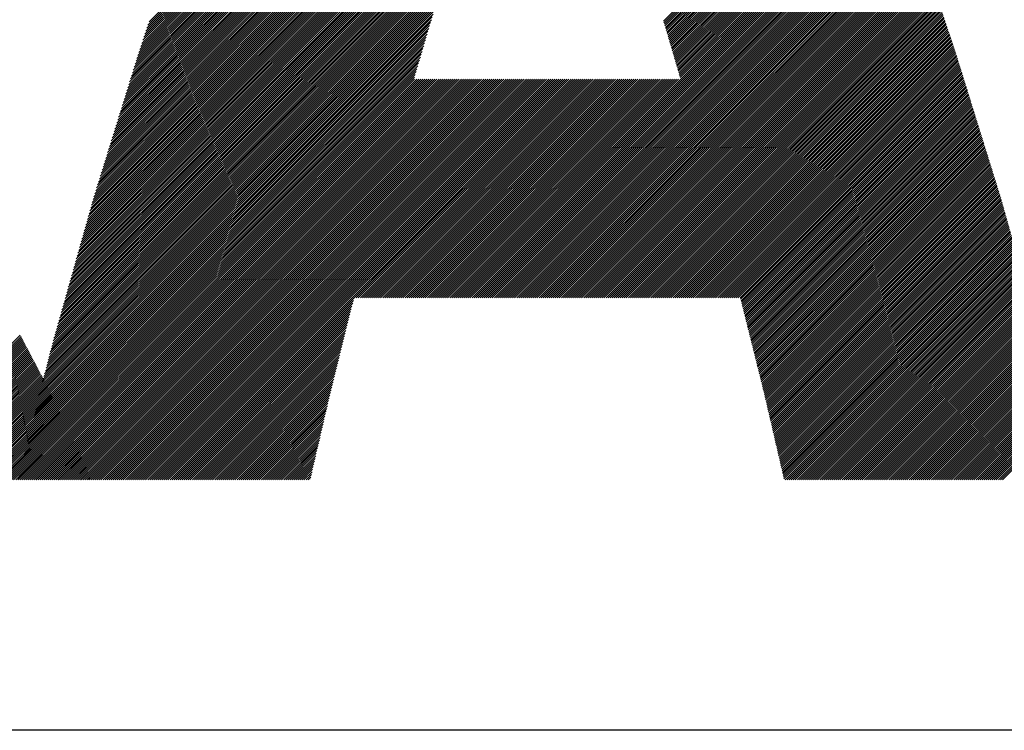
# Model space of a CAD drawing. Header units: millimetres. Extents: x 0 to 594, y 0 to 420.
# Tile 19 of 118: x 186.37 to 190.69, y 190.45 to 193.57. Entities that reach past the tile are written whole.
import ezdxf

# ---------------------------------------------------------------- set-up
doc = ezdxf.new("R2010")
doc.units = ezdxf.units.MM
doc.header["$LTSCALE"] = 0.257233
doc.layers.add('NoLayerName_001', color=7, linetype='Continuous')
doc.layers.add('NoLayerName_002', color=7, linetype='Continuous')

# ---------------------------------------------------------------- blocks, each defined once
blk = doc.blocks.new('JZB_0011')
at = {"layer": 'NoLayerName_002', "color": 164, "linetype": 'Continuous', "lineweight": 25}
for p, q in [((17.228, 1.9829), (19.7828, 4.5376)), ((17.2325, 1.9963), (19.78, 4.5437)), ((17.2371, 2.0097), (19.7772, 4.5498)), ((17.2416, 2.0232), (19.7743, 4.5559)), ((17.2461, 2.0366), (19.7715, 4.562)), ((17.2507, 2.0501), (19.7687, 4.5681)), ((17.1977, 1.8902), (19.8024, 4.4949)), ((17.2017, 1.9032), (19.7996, 4.501)), ((17.2058, 1.9161), (19.7968, 4.5071)), ((17.2098, 1.9291), (19.794, 4.5132)), ((17.2144, 1.9425), (19.7912, 4.5193)), ((17.2189, 1.956), (19.7884, 4.5254)), ((17.2234, 1.9694), (19.7856, 4.5315)), ((17.1696, 1.7997), (19.822, 4.4522)), ((17.1736, 1.8127), (19.8192, 4.4583)), ((17.1776, 1.8256), (19.8164, 4.4644)), ((17.1817, 1.8385), (19.8136, 4.4705)), ((17.1857, 1.8515), (19.8108, 4.4766)), ((17.1897, 1.8644), (19.808, 4.4827)), ((17.1937, 1.8773), (19.8052, 4.4888)), ((17.1575, 1.761), (18.9835, 3.587)), ((17.1616, 1.7739), (18.9884, 3.6007)), ((17.1656, 1.7868), (18.9933, 3.6145)), ((17.1455, 1.7222), (18.969, 3.5457)), ((17.1495, 1.7351), (18.9738, 3.5594)), ((17.1535, 1.748), (18.9787, 3.5732)), ((17.1334, 1.6834), (18.9546, 3.5046)), ((17.1375, 1.6963), (18.9593, 3.5182)), ((17.1415, 1.7093), (18.9641, 3.5319)), ((17.1214, 1.6446), (18.9407, 3.4639)), ((17.1254, 1.6576), (18.9453, 3.4775)), ((17.1294, 1.6705), (18.95, 3.491)), ((17.1093, 1.6059), (18.9267, 3.4232)), ((17.1134, 1.6188), (18.9313, 3.4368)), ((17.1174, 1.6317), (18.936, 3.4503)), ((17.0973, 1.5671), (18.9127, 3.3825)), ((17.1013, 1.58), (18.9174, 3.3961)), ((17.1053, 1.5929), (18.922, 3.4096)), ((17.0812, 1.5154), (18.8941, 3.3283)), ((17.0852, 1.5283), (18.8987, 3.3418)), ((17.0892, 1.5412), (18.9034, 3.3554)), ((17.0933, 1.5542), (18.9081, 3.369)), ((17.0692, 1.4766), (18.8801, 3.2876)), ((17.0732, 1.4895), (18.8848, 3.3011)), ((17.0772, 1.5025), (18.8894, 3.3147)), ((17.0571, 1.4378), (18.8662, 3.2469)), ((17.0611, 1.4507), (18.8708, 3.2604)), ((17.0651, 1.4637), (18.8755, 3.274)), ((17.0451, 1.399), (18.8522, 3.2062)), ((17.0491, 1.412), (18.8568, 3.2197)), ((17.0531, 1.4249), (18.8615, 3.2333)), ((17.033, 1.3603), (18.8386, 3.1659)), ((17.037, 1.3732), (18.843, 3.1792)), ((17.041, 1.3861), (18.8475, 3.1926)), ((17.0169, 1.3086), (18.8211, 3.1127)), ((17.0209, 1.3215), (18.8255, 3.126)), ((17.025, 1.3344), (18.8298, 3.1393)), ((17.029, 1.3473), (18.8342, 3.1526)), ((17.0053, 1.2702), (18.8079, 3.0728)), ((17.0089, 1.2827), (18.8123, 3.0861)), ((17.0129, 1.2956), (18.8167, 3.0994)), ((16.9947, 1.2329), (18.7948, 3.033)), ((16.9982, 1.2453), (18.7992, 3.0463)), ((17.0017, 1.2577), (18.8035, 3.0595)), ((16.9842, 1.1957), (18.7816, 2.9931)), ((16.9877, 1.2081), (18.786, 3.0064)), ((16.9912, 1.2205), (18.7904, 3.0197)), ((16.9702, 1.146), (18.7641, 2.9399)), ((16.9737, 1.1584), (18.7685, 2.9532)), ((16.9772, 1.1709), (18.7729, 2.9665)), ((16.9807, 1.1833), (18.7772, 2.9798)), ((19.5081, 2.0537), (20.424, 2.9696)), ((19.5102, 2.0469), (20.4264, 2.963)), ((19.5123, 2.04), (20.4287, 2.9565)), ((19.5143, 2.0332), (20.4311, 2.95)), ((19.5164, 2.0263), (20.4335, 2.9434)), ((16.9597, 1.1088), (18.751, 2.9)), ((16.9632, 1.1212), (18.7553, 2.9133)), ((16.9667, 1.1336), (18.7597, 2.9266)), ((19.5184, 2.0194), (20.4359, 2.9369)), ((19.5204, 2.0125), (20.4383, 2.9304)), ((19.5224, 2.0056), (20.4406, 2.9238)), ((19.5244, 1.9988), (20.443, 2.9173)), ((19.5265, 1.9919), (20.4454, 2.9108)), ((19.5285, 1.985), (20.4478, 2.9043)), ((19.5305, 1.9781), (20.4501, 2.8977)), ((16.9492, 1.0716), (18.7378, 2.8602)), ((16.9527, 1.084), (18.7422, 2.8735)), ((16.9562, 1.0964), (18.7466, 2.8868)), ((19.5325, 1.9712), (20.4525, 2.8912)), ((19.5346, 1.9643), (20.4549, 2.8847)), ((19.5366, 1.9574), (20.4573, 2.8781)), ((19.5386, 1.9506), (20.4597, 2.8716)), ((19.5406, 1.9437), (20.462, 2.8651)), ((19.5427, 1.9368), (20.4644, 2.8586)), ((19.5447, 1.9299), (20.4668, 2.852)), ((16.9387, 1.0343), (18.7251, 2.8207)), ((16.9422, 1.0467), (18.7292, 2.8338)), ((16.9457, 1.0592), (18.7334, 2.8469)), ((19.5467, 1.923), (20.4692, 2.8455)), ((19.5487, 1.9161), (20.4716, 2.839)), ((19.5507, 1.9092), (20.4739, 2.8324)), ((19.5528, 1.9024), (20.4763, 2.8259)), ((19.5548, 1.8955), (20.4787, 2.8194)), ((19.5568, 1.8886), (20.4811, 2.8129)), ((16.9247, 0.9847), (18.7085, 2.7685)), ((16.9282, 0.9971), (18.7127, 2.7816)), ((16.9317, 1.0095), (18.7168, 2.7946)), ((16.9352, 1.0219), (18.7209, 2.8077)), ((19.5588, 1.8817), (20.4835, 2.8063)), ((19.5609, 1.8748), (20.4858, 2.7998)), ((19.5629, 1.8679), (20.4882, 2.7933)), ((19.5649, 1.861), (20.4906, 2.7867)), ((19.5669, 1.8542), (20.493, 2.7802)), ((19.5689, 1.8472), (20.4954, 2.7737)), ((19.5709, 1.8403), (20.4977, 2.7672)), ((16.9142, 0.9474), (18.6961, 2.7294)), ((16.9177, 0.9599), (18.7002, 2.7424)), ((16.9212, 0.9723), (18.7044, 2.7555)), ((18.6234, 0.8394), (20.512, 2.728)), ((19.5729, 1.8334), (20.5001, 2.7606)), ((19.5749, 1.8265), (20.5025, 2.7541)), ((19.5769, 1.8196), (20.5049, 2.7476)), ((19.5789, 1.8127), (20.5073, 2.741)), ((19.5809, 1.8058), (20.5096, 2.7345)), ((16.9037, 0.9102), (18.6837, 2.6902)), ((16.9072, 0.9226), (18.6878, 2.7033)), ((16.9107, 0.935), (18.6919, 2.7163)), ((18.6323, 0.8394), (20.5144, 2.7214)), ((18.6412, 0.8394), (20.5168, 2.7149)), ((18.6501, 0.8394), (20.5191, 2.7084)), ((18.6591, 0.8394), (20.5215, 2.7019)), ((18.668, 0.8394), (20.5239, 2.6953)), ((18.6769, 0.8394), (20.5263, 2.6888)), ((18.6858, 0.8394), (20.5287, 2.6823)), ((16.8896, 0.8606), (18.6671, 2.638)), ((16.8931, 0.873), (18.6712, 2.6511)), ((16.8966, 0.8854), (18.6754, 2.6641)), ((16.9001, 0.8978), (18.6795, 2.6772)), ((18.6947, 0.8394), (20.531, 2.6757)), ((18.7036, 0.8394), (20.5334, 2.6692)), ((18.7125, 0.8394), (20.5358, 2.6627)), ((18.7214, 0.8394), (20.5382, 2.6562)), ((18.7303, 0.8394), (20.5406, 2.6496)), ((18.7392, 0.8394), (20.5429, 2.6431)), ((18.7481, 0.8394), (20.5453, 2.6366)), ((16.8791, 0.8233), (18.6547, 2.5989)), ((16.8826, 0.8357), (18.6588, 2.6119)), ((16.8861, 0.8481), (18.663, 2.625)), ((18.757, 0.8394), (20.5477, 2.63)), ((18.766, 0.8394), (20.5501, 2.6235)), ((18.7749, 0.8394), (20.5525, 2.617)), ((18.7838, 0.8394), (20.5548, 2.6105)), ((18.7927, 0.8394), (20.5572, 2.6039)), ((18.8016, 0.8394), (20.5596, 2.5974)), ((16.8686, 0.7861), (18.6422, 2.5597)), ((16.8721, 0.7985), (18.6464, 2.5728)), ((16.8756, 0.8109), (18.6505, 2.5858)), ((18.8105, 0.8394), (20.562, 2.5909)), ((18.8194, 0.8394), (20.5644, 2.5843)), ((18.8283, 0.8394), (20.5667, 2.5778)), ((18.8372, 0.8394), (20.569, 2.5712)), ((18.8461, 0.8394), (20.5713, 2.5645)), ((18.855, 0.8394), (20.5735, 2.5579)), ((18.8639, 0.8394), (20.5758, 2.5512)), ((16.8546, 0.7364), (18.6257, 2.5075)), ((16.8581, 0.7489), (18.6298, 2.5206)), ((16.8616, 0.7613), (18.634, 2.5336)), ((16.8651, 0.7737), (18.6381, 2.5467)), ((18.8729, 0.8394), (20.578, 2.5446)), ((18.8818, 0.8394), (20.5803, 2.5379)), ((18.8907, 0.8394), (20.5825, 2.5312)), ((18.8996, 0.8394), (20.5848, 2.5246)), ((18.9085, 0.8394), (20.587, 2.5179)), ((18.9174, 0.8394), (20.5893, 2.5113)), ((16.8441, 0.6992), (18.6137, 2.4688)), ((16.8476, 0.7116), (18.6177, 2.4817)), ((16.8511, 0.724), (18.6216, 2.4945)), ((18.9263, 0.8394), (20.5915, 2.5046)), ((18.9352, 0.8394), (20.5938, 2.4979)), ((18.9441, 0.8394), (20.596, 2.4913)), ((18.953, 0.8394), (20.5983, 2.4846)), ((18.9619, 0.8394), (20.6005, 2.478)), ((18.9708, 0.8394), (20.6028, 2.4713)), ((18.9798, 0.8394), (20.605, 2.4646)), ((16.8336, 0.662), (18.602, 2.4303)), ((16.8371, 0.6744), (18.6059, 2.4432)), ((16.8406, 0.6868), (18.6098, 2.456)), ((18.9887, 0.8394), (20.6073, 2.458)), ((18.9976, 0.8394), (20.6095, 2.4513)), ((19.0065, 0.8394), (20.6118, 2.4447)), ((19.0154, 0.8394), (20.614, 2.438)), ((19.0243, 0.8394), (20.6163, 2.4313)), ((19.0332, 0.8394), (20.6185, 2.4247)), ((16.8206, 0.6134), (18.5863, 2.379)), ((16.8237, 0.6254), (18.5902, 2.3919)), ((16.8268, 0.6374), (18.5941, 2.4047)), ((16.8301, 0.6496), (18.598, 2.4175)), ((19.0421, 0.8394), (20.6208, 2.418)), ((19.051, 0.8394), (20.623, 2.4114)), ((19.0599, 0.8394), (20.6252, 2.4047)), ((19.0688, 0.8394), (20.6275, 2.398)), ((19.0778, 0.8394), (20.6297, 2.3914)), ((19.0867, 0.8394), (20.632, 2.3847)), ((19.0956, 0.8394), (20.6342, 2.3781)), ((16.8113, 0.5773), (18.5745, 2.3405)), ((16.8144, 0.5893), (18.5784, 2.3534)), ((16.8175, 0.6014), (18.5823, 2.3662)), ((19.1045, 0.8394), (20.6365, 2.3714)), ((19.1134, 0.8394), (20.6387, 2.3647)), ((19.1223, 0.8394), (20.641, 2.3581)), ((19.1312, 0.8394), (20.6432, 2.3514)), ((19.1401, 0.8394), (20.6455, 2.3448)), ((19.149, 0.8394), (20.6477, 2.3381)), ((16.802, 0.5413), (18.5627, 2.302)), ((16.8051, 0.5533), (18.5666, 2.3149)), ((16.8082, 0.5653), (18.5706, 2.3277)), ((19.1579, 0.8394), (20.65, 2.3314)), ((19.1668, 0.8394), (20.6522, 2.3248)), ((19.1757, 0.8394), (20.6545, 2.3181)), ((19.1847, 0.8394), (20.6567, 2.3115)), ((19.1936, 0.8394), (20.659, 2.3048)), ((19.2025, 0.8394), (20.6612, 2.2981)), ((19.2114, 0.8394), (20.6635, 2.2915)), ((16.7896, 0.4932), (18.547, 2.2507)), ((16.7927, 0.5053), (18.5509, 2.2635)), ((16.7958, 0.5173), (18.5549, 2.2764)), ((16.7989, 0.5293), (18.5588, 2.2892)), ((19.2203, 0.8394), (20.6657, 2.2848)), ((19.2292, 0.8394), (20.668, 2.2782)), ((19.2381, 0.8394), (20.6702, 2.2715)), ((19.247, 0.8394), (20.6725, 2.2648)), ((19.2559, 0.8394), (20.6747, 2.2582)), ((19.2648, 0.8394), (20.677, 2.2515)), ((16.7803, 0.4572), (18.5352, 2.2122)), ((16.7834, 0.4692), (18.5392, 2.225)), ((16.7865, 0.4812), (18.5431, 2.2379)), ((19.2737, 0.8394), (20.6792, 2.2449)), ((19.2826, 0.8394), (20.6815, 2.2382)), ((19.2916, 0.8394), (20.6837, 2.2315)), ((19.3005, 0.8394), (20.6859, 2.2249)), ((19.3094, 0.8394), (20.6882, 2.2182)), ((19.3183, 0.8394), (20.6904, 2.2116)), ((19.3272, 0.8394), (20.6927, 2.2049)), ((16.7678, 0.4092), (18.5195, 2.1609)), ((16.7709, 0.4212), (18.5235, 2.1737)), ((16.774, 0.4332), (18.5274, 2.1865)), ((16.7772, 0.4452), (18.5313, 2.1994)), ((19.3361, 0.8394), (20.6949, 2.1982)), ((19.345, 0.8394), (20.6972, 2.1916)), ((19.3539, 0.8394), (20.6994, 2.1849)), ((19.3628, 0.8394), (20.7017, 2.1782)), ((19.3717, 0.8394), (20.7039, 2.1716)), ((19.3806, 0.8394), (20.7062, 2.1649)), ((16.7585, 0.3731), (18.5082, 2.1228)), ((16.7616, 0.3851), (18.5119, 2.1354)), ((16.7647, 0.3971), (18.5156, 2.148)), ((19.3895, 0.8394), (20.7084, 2.1583)), ((19.3985, 0.8394), (20.7107, 2.1516)), ((19.4074, 0.8394), (20.7129, 2.1449)), ((19.4163, 0.8394), (20.7152, 2.1383)), ((19.4252, 0.8394), (20.7174, 2.1316)), ((19.4341, 0.8394), (20.7197, 2.125)), ((19.443, 0.8394), (20.7219, 2.1183)), ((16.7492, 0.3371), (18.497, 2.0849)), ((16.7523, 0.3491), (18.5007, 2.0975)), ((16.7554, 0.3611), (18.5045, 2.1101)), ((19.4519, 0.8394), (20.7242, 2.1116)), ((19.4608, 0.8394), (20.7264, 2.105)), ((19.4697, 0.8394), (20.7287, 2.0983)), ((19.4786, 0.8394), (20.7309, 2.0917)), ((19.4875, 0.8394), (20.7332, 2.085)), ((19.4964, 0.8394), (20.7354, 2.0783)), ((16.7379, 0.2902), (18.4821, 2.0343)), ((16.7408, 0.3019), (18.4858, 2.047)), ((16.7436, 0.3136), (18.4896, 2.0596)), ((16.7464, 0.3254), (18.4933, 2.0722)), ((19.5054, 0.8394), (20.7377, 2.0717)), ((19.5143, 0.8394), (20.7399, 2.065)), ((19.5232, 0.8394), (20.7422, 2.0584)), ((19.5321, 0.8394), (20.7444, 2.0517)), ((19.541, 0.8394), (20.7466, 2.045)), ((19.5499, 0.8394), (20.7489, 2.0384)), ((19.5588, 0.8394), (20.7511, 2.0317)), ((16.7295, 0.255), (18.471, 1.9965)), ((16.7323, 0.2667), (18.4747, 2.0091)), ((16.7351, 0.2784), (18.4784, 2.0217)), ((19.5677, 0.8394), (20.7534, 2.0251)), ((19.5766, 0.8394), (20.7556, 2.0184)), ((19.5855, 0.8394), (20.7579, 2.0117)), ((19.5944, 0.8394), (20.7601, 2.0051)), ((19.6033, 0.8394), (20.7624, 1.9984)), ((19.6123, 0.8394), (20.7646, 1.9918)), ((16.7182, 0.2081), (18.4561, 1.9459)), ((16.721, 0.2198), (18.4598, 1.9586)), ((16.7238, 0.2315), (18.4635, 1.9712)), ((16.7267, 0.2433), (18.4672, 1.9838)), ((19.6212, 0.8394), (20.7669, 1.9851)), ((19.6301, 0.8394), (20.7691, 1.9784)), ((19.639, 0.8394), (20.7714, 1.9718)), ((19.6479, 0.8394), (20.7736, 1.9651)), ((19.6568, 0.8394), (20.7759, 1.9585)), ((19.6657, 0.8394), (20.7781, 1.9518)), ((19.6746, 0.8394), (20.7804, 1.9451)), ((16.7097, 0.1729), (18.4449, 1.908)), ((16.7126, 0.1846), (18.4486, 1.9207)), ((16.7154, 0.1963), (18.4523, 1.9333)), ((19.6835, 0.8394), (20.7826, 1.9385)), ((19.6924, 0.8394), (20.7849, 1.9318)), ((19.7013, 0.8394), (20.7871, 1.9251)), ((19.7102, 0.8394), (20.7892, 1.9183)), ((19.7192, 0.8394), (20.7913, 1.9115)), ((19.7281, 0.8394), (20.7934, 1.9047)), ((16.7013, 0.1377), (18.4337, 1.8701)), ((16.7041, 0.1494), (18.4374, 1.8828)), ((16.7069, 0.1611), (18.4412, 1.8954)), ((19.737, 0.8394), (20.7955, 1.8979)), ((19.7459, 0.8394), (20.7976, 1.8911)), ((19.7548, 0.8394), (20.7997, 1.8843)), ((19.7637, 0.8394), (20.8018, 1.8775)), ((19.7726, 0.8394), (20.804, 1.8707)), ((19.7815, 0.8394), (20.8061, 1.8639)), ((16.69, 0.0908), (18.4188, 1.8196)), ((16.6928, 0.1025), (18.4226, 1.8322)), ((16.6956, 0.1142), (18.4263, 1.8449)), ((16.6984, 0.126), (18.43, 1.8575)), ((19.7904, 0.8394), (20.8082, 1.8571)), ((19.7993, 0.8394), (20.8103, 1.8503)), ((19.8082, 0.8394), (20.8124, 1.8436)), ((19.8172, 0.8394), (20.8145, 1.8368)), ((19.8261, 0.8394), (20.8166, 1.83)), ((19.835, 0.8394), (20.8187, 1.8232)), ((19.8439, 0.8394), (20.8209, 1.8164)), ((16.6787, 0.0438), (18.4341, 1.7993)), ((16.6815, 0.0556), (18.4252, 1.7993)), ((16.6835, 0.0398), (18.443, 1.7993)), ((16.6843, 0.0673), (18.4163, 1.7993)), ((16.6872, 0.079), (18.4151, 1.807)), ((16.6925, 0.0398), (18.4519, 1.7993)), ((16.7014, 0.0398), (18.4608, 1.7993)), ((16.7103, 0.0398), (18.4698, 1.7993)), ((16.7192, 0.0398), (18.4787, 1.7993)), ((16.7281, 0.0398), (18.4876, 1.7993)), ((16.737, 0.0398), (18.4965, 1.7993)), ((16.7459, 0.0398), (18.5054, 1.7993)), ((16.7548, 0.0398), (18.5143, 1.7993)), ((16.7637, 0.0398), (18.5232, 1.7993)), ((16.7726, 0.0398), (18.5321, 1.7993)), ((16.7815, 0.0398), (18.541, 1.7993)), ((16.7904, 0.0398), (18.5499, 1.7993)), ((16.7994, 0.0398), (18.5588, 1.7993)), ((16.8083, 0.0398), (18.5677, 1.7993)), ((16.8172, 0.0398), (18.5767, 1.7993)), ((16.8261, 0.0398), (18.5856, 1.7993)), ((16.835, 0.0398), (18.5945, 1.7993)), ((16.8439, 0.0398), (18.6034, 1.7993)), ((16.8528, 0.0398), (18.6123, 1.7993)), ((16.8617, 0.0398), (18.6212, 1.7993)), ((16.8706, 0.0398), (18.6301, 1.7993)), ((16.8795, 0.0398), (18.639, 1.7993)), ((16.8884, 0.0398), (18.6479, 1.7993)), ((16.8974, 0.0398), (18.6568, 1.7993)), ((16.9063, 0.0398), (18.6657, 1.7993)), ((16.9152, 0.0398), (18.6746, 1.7993)), ((16.9241, 0.0398), (18.6836, 1.7993)), ((16.933, 0.0398), (18.6925, 1.7993)), ((16.9419, 0.0398), (18.7014, 1.7993)), ((16.9508, 0.0398), (18.7103, 1.7993)), ((16.9597, 0.0398), (18.7192, 1.7993)), ((16.9686, 0.0398), (18.7281, 1.7993)), ((16.9775, 0.0398), (18.737, 1.7993)), ((16.9864, 0.0398), (18.7459, 1.7993)), ((16.9953, 0.0398), (18.7548, 1.7993)), ((17.0043, 0.0398), (18.7637, 1.7993)), ((17.0132, 0.0398), (18.7726, 1.7993)), ((17.0221, 0.0398), (18.7815, 1.7993)), ((17.031, 0.0398), (18.7905, 1.7993)), ((17.0399, 0.0398), (18.7994, 1.7993)), ((17.0488, 0.0398), (18.8083, 1.7993)), ((17.0577, 0.0398), (18.8172, 1.7993)), ((17.0666, 0.0398), (18.8261, 1.7993)), ((17.0755, 0.0398), (18.835, 1.7993)), ((17.0844, 0.0398), (18.8439, 1.7993)), ((17.0933, 0.0398), (18.8528, 1.7993)), ((17.1022, 0.0398), (18.8617, 1.7993)), ((17.1112, 0.0398), (18.8706, 1.7993)), ((17.1201, 0.0398), (18.8795, 1.7993)), ((17.129, 0.0398), (18.8884, 1.7993)), ((17.1379, 0.0398), (18.8974, 1.7993)), ((17.1468, 0.0398), (18.9063, 1.7993)), ((17.1557, 0.0398), (18.9152, 1.7993)), ((17.1646, 0.0398), (18.9241, 1.7993)), ((17.1735, 0.0398), (18.933, 1.7993)), ((17.1824, 0.0398), (18.9419, 1.7993)), ((17.1913, 0.0398), (18.9508, 1.7993)), ((17.2002, 0.0398), (18.9597, 1.7993)), ((17.2091, 0.0398), (18.9686, 1.7993)), ((17.2181, 0.0398), (18.9775, 1.7993)), ((17.227, 0.0398), (18.9864, 1.7993)), ((17.2359, 0.0398), (18.9953, 1.7993)), ((17.2448, 0.0398), (19.0043, 1.7993)), ((17.2537, 0.0398), (19.0132, 1.7993)), ((17.2626, 0.0398), (19.0221, 1.7993)), ((17.2715, 0.0398), (19.031, 1.7993)), ((17.2804, 0.0398), (19.0399, 1.7993)), ((17.2893, 0.0398), (19.0488, 1.7993)), ((17.2982, 0.0398), (19.0577, 1.7993)), ((17.3071, 0.0398), (19.0666, 1.7993)), ((17.316, 0.0398), (19.0755, 1.7993)), ((17.325, 0.0398), (19.0844, 1.7993)), ((17.3339, 0.0398), (19.0933, 1.7993)), ((17.3428, 0.0398), (19.1023, 1.7993)), ((18.1513, 0.8394), (19.1112, 1.7993)), ((18.1602, 0.8394), (19.1201, 1.7993)), ((18.1691, 0.8394), (19.129, 1.7993)), ((18.178, 0.8394), (19.1379, 1.7993)), ((18.1869, 0.8394), (19.1468, 1.7993)), ((18.1958, 0.8394), (19.1557, 1.7993)), ((18.2047, 0.8394), (19.1646, 1.7993)), ((18.2136, 0.8394), (19.1735, 1.7993)), ((18.2225, 0.8394), (19.1824, 1.7993)), ((18.2314, 0.8394), (19.1913, 1.7993)), ((18.2404, 0.8394), (19.2002, 1.7993)), ((18.2493, 0.8394), (19.2092, 1.7993)), ((18.2582, 0.8394), (19.2181, 1.7993)), ((18.2671, 0.8394), (19.227, 1.7993)), ((18.276, 0.8394), (19.2359, 1.7993)), ((18.2849, 0.8394), (19.2448, 1.7993)), ((18.2938, 0.8394), (19.2537, 1.7993)), ((18.3027, 0.8394), (19.2626, 1.7993)), ((18.3116, 0.8394), (19.2715, 1.7993)), ((18.3205, 0.8394), (19.2804, 1.7993)), ((18.3294, 0.8394), (19.2893, 1.7993)), ((18.3384, 0.8394), (19.2982, 1.7993)), ((18.3473, 0.8394), (19.3071, 1.7993)), ((18.3562, 0.8394), (19.3161, 1.7993)), ((18.3651, 0.8394), (19.325, 1.7993)), ((18.374, 0.8394), (19.3339, 1.7993)), ((18.3829, 0.8394), (19.3428, 1.7993)), ((18.3918, 0.8394), (19.3517, 1.7993)), ((18.4007, 0.8394), (19.3606, 1.7993)), ((18.4096, 0.8394), (19.3695, 1.7993)), ((18.4185, 0.8394), (19.3784, 1.7993)), ((18.4274, 0.8394), (19.3873, 1.7993)), ((18.4363, 0.8394), (19.3962, 1.7993)), ((18.4453, 0.8394), (19.4051, 1.7993)), ((18.4542, 0.8394), (19.414, 1.7993)), ((18.4631, 0.8394), (19.423, 1.7993)), ((18.472, 0.8394), (19.4319, 1.7993)), ((18.4809, 0.8394), (19.4408, 1.7993)), ((18.4898, 0.8394), (19.4497, 1.7993)), ((18.4987, 0.8394), (19.4586, 1.7993)), ((18.5076, 0.8394), (19.4675, 1.7993)), ((18.5165, 0.8394), (19.4764, 1.7993)), ((18.5254, 0.8394), (19.4853, 1.7993)), ((18.5343, 0.8394), (19.4942, 1.7993)), ((18.5432, 0.8394), (19.5031, 1.7993)), ((18.5522, 0.8394), (19.512, 1.7993)), ((18.5611, 0.8394), (19.5209, 1.7993)), ((18.57, 0.8394), (19.5299, 1.7993)), ((18.5789, 0.8394), (19.5388, 1.7993)), ((18.5878, 0.8394), (19.5477, 1.7993)), ((18.5967, 0.8394), (19.5566, 1.7993)), ((18.6056, 0.8394), (19.5655, 1.7993)), ((18.6145, 0.8394), (19.5744, 1.7993)), ((19.8466, 0.8332), (20.823, 1.8096)), ((19.8484, 0.8261), (20.8251, 1.8028)), ((19.8502, 0.819), (20.8272, 1.796)), ((19.852, 0.8119), (20.8293, 1.7892)), ((19.8538, 0.8047), (20.8314, 1.7824)), ((19.8555, 0.7976), (20.8335, 1.7756)), ((19.8573, 0.7905), (20.8356, 1.7688)), ((19.8591, 0.7833), (20.8378, 1.762)), ((19.8609, 0.7762), (20.8399, 1.7552)), ((19.8626, 0.7691), (20.842, 1.7484)), ((19.8644, 0.7619), (20.8441, 1.7416)), ((19.8662, 0.7548), (20.8462, 1.7348)), ((19.868, 0.7477), (20.8483, 1.728)), ((19.8698, 0.7406), (20.8504, 1.7212)), ((19.8715, 0.7334), (20.8525, 1.7144)), ((19.8733, 0.7263), (20.8547, 1.7076)), ((19.8751, 0.7192), (20.8568, 1.7008)), ((19.8769, 0.712), (20.8589, 1.694)), ((19.8787, 0.7049), (20.861, 1.6872)), ((19.8804, 0.6978), (20.8631, 1.6804)), ((19.8822, 0.6906), (20.8652, 1.6736)), ((19.884, 0.6835), (20.8673, 1.6669)), ((19.8858, 0.6764), (20.8694, 1.6601)), ((19.8875, 0.6693), (20.8716, 1.6533)), ((19.8893, 0.6621), (20.8737, 1.6465)), ((19.8911, 0.655), (20.8758, 1.6397)), ((19.8929, 0.6479), (20.8779, 1.6329)), ((19.8947, 0.6407), (20.88, 1.6261)), ((19.8964, 0.6336), (20.8821, 1.6193)), ((19.8982, 0.6265), (20.8842, 1.6125)), ((19.9, 0.6193), (20.8863, 1.6057)), ((19.9018, 0.6122), (20.8885, 1.5989)), ((19.9035, 0.6051), (20.8906, 1.5921)), ((19.9053, 0.5979), (20.8927, 1.5853)), ((19.9071, 0.5908), (20.8948, 1.5785)), ((19.9089, 0.5837), (20.8969, 1.5717)), ((19.9107, 0.5766), (20.899, 1.5649)), ((19.9124, 0.5694), (20.9011, 1.5581)), ((19.9142, 0.5623), (20.9032, 1.5513)), ((19.916, 0.5552), (20.9053, 1.5445)), ((19.9178, 0.548), (20.9075, 1.5377)), ((19.9196, 0.5409), (20.9096, 1.5309)), ((19.9213, 0.5338), (20.9117, 1.5241)), ((19.9231, 0.5266), (20.9138, 1.5173)), ((19.9249, 0.5195), (20.9159, 1.5105)), ((19.9267, 0.5124), (20.918, 1.5037)), ((19.9284, 0.5053), (20.9201, 1.4969)), ((19.9302, 0.4981), (20.9222, 1.4902)), ((19.932, 0.491), (20.9244, 1.4834)), ((19.9338, 0.4839), (20.9265, 1.4766)), ((19.9356, 0.4767), (20.9286, 1.4698)), ((19.9373, 0.4696), (20.9307, 1.463)), ((19.9391, 0.4625), (20.9328, 1.4562)), ((19.9409, 0.4553), (20.9349, 1.4494)), ((19.9427, 0.4482), (20.937, 1.4426)), ((19.9444, 0.4411), (20.9391, 1.4358)), ((19.9462, 0.434), (20.9413, 1.429)), ((19.948, 0.4268), (20.9434, 1.4222)), ((19.9497, 0.4196), (20.9455, 1.4154)), ((19.9514, 0.4124), (20.9476, 1.4086)), ((19.953, 0.4051), (20.9497, 1.4018)), ((19.9547, 0.3979), (20.9518, 1.395)), ((19.9564, 0.3907), (20.9539, 1.3882)), ((19.9581, 0.3834), (20.956, 1.3814)), ((19.9597, 0.3762), (20.9582, 1.3746)), ((19.9614, 0.369), (20.9603, 1.3678)), ((19.9631, 0.3617), (20.9624, 1.361)), ((19.9648, 0.3545), (20.9645, 1.3542)), ((19.9665, 0.3473), (20.9666, 1.3474)), ((19.9681, 0.3401), (20.9687, 1.3406)), ((19.9698, 0.3328), (20.9708, 1.3338)), ((19.9715, 0.3256), (20.9729, 1.327)), ((19.9732, 0.3184), (20.9751, 1.3202)), ((19.9748, 0.3111), (20.9772, 1.3135)), ((19.9765, 0.3039), (20.9793, 1.3067)), ((19.9782, 0.2967), (20.9814, 1.2999)), ((19.9799, 0.2894), (20.9835, 1.2931)), ((19.9816, 0.2822), (20.9856, 1.2863)), ((19.9832, 0.275), (20.9877, 1.2795)), ((19.9849, 0.2677), (20.9897, 1.2725)), ((19.9866, 0.2605), (20.9917, 1.2656)), ((19.9883, 0.2533), (20.9936, 1.2586)), ((19.9899, 0.2461), (20.9956, 1.2517)), ((19.9916, 0.2388), (20.9975, 1.2447)), ((19.9933, 0.2316), (20.9995, 1.2378)), ((19.995, 0.2244), (21.0015, 1.2308)), ((19.9967, 0.2171), (21.0034, 1.2239)), ((19.9983, 0.2099), (21.0054, 1.2169)), ((20, 0.2027), (21.0073, 1.21)), ((20.0017, 0.1954), (21.0093, 1.2031)), ((20.0034, 0.1882), (21.0113, 1.1961)), ((20.005, 0.181), (21.0132, 1.1892)), ((20.0067, 0.1738), (21.0152, 1.1822)), ((20.0084, 0.1665), (21.0171, 1.1753)), ((20.0101, 0.1593), (21.0191, 1.1683)), ((20.0118, 0.1521), (21.0211, 1.1614)), ((20.0134, 0.1448), (21.023, 1.1544)), ((20.0151, 0.1376), (21.025, 1.1475)), ((20.0168, 0.1304), (21.027, 1.1405)), ((20.0185, 0.1231), (21.0289, 1.1336)), ((20.0202, 0.1159), (21.0309, 1.1266)), ((20.0218, 0.1087), (21.0328, 1.1197)), ((20.0235, 0.1014), (21.0348, 1.1127)), ((20.0252, 0.0942), (21.0368, 1.1058)), ((20.0269, 0.087), (21.0387, 1.0988)), ((20.0285, 0.0798), (21.0407, 1.0919)), ((20.0302, 0.0725), (21.0426, 1.0849)), ((20.0319, 0.0653), (21.0446, 1.078)), ((20.0336, 0.0581), (21.0466, 1.0711)), ((20.0353, 0.0508), (21.0485, 1.0641)), ((20.0369, 0.0436), (21.0505, 1.0572)), ((20.042, 0.0398), (21.0524, 1.0502)), ((20.0509, 0.0398), (21.0544, 1.0433)), ((20.0598, 0.0398), (21.0564, 1.0363)), ((20.0688, 0.0398), (21.0583, 1.0294)), ((20.0777, 0.0398), (21.0603, 1.0224)), ((20.0866, 0.0398), (21.0622, 1.0155)), ((20.0955, 0.0398), (21.0642, 1.0085)), ((20.1044, 0.0398), (21.0662, 1.0016)), ((20.1133, 0.0398), (21.0681, 0.9946)), ((20.1222, 0.0398), (21.0701, 0.9877)), ((20.1311, 0.0398), (21.0721, 0.9807)), ((20.14, 0.0398), (21.074, 0.9738)), ((20.1489, 0.0398), (21.076, 0.9668)), ((20.1578, 0.0398), (21.0779, 0.9599)), ((20.1667, 0.0398), (21.0799, 0.9529)), ((20.1757, 0.0398), (21.0819, 0.946)), ((20.1846, 0.0398), (21.0838, 0.939)), ((20.1935, 0.0398), (21.0858, 0.9321)), ((20.2024, 0.0398), (21.0877, 0.9252)), ((20.2113, 0.0398), (21.0897, 0.9182)), ((20.2202, 0.0398), (21.0917, 0.9113)), ((20.2291, 0.0398), (21.0936, 0.9043)), ((20.238, 0.0398), (21.0956, 0.8974)), ((20.2469, 0.0398), (21.0975, 0.8904)), ((20.2558, 0.0398), (21.0995, 0.8835)), ((20.2647, 0.0398), (21.1015, 0.8765)), ((20.2736, 0.0398), (21.1034, 0.8696)), ((17.3517, 0.0398), (18.1502, 0.8383)), ((17.3606, 0.0398), (18.1472, 0.8264)), ((20.2826, 0.0398), (21.1054, 0.8626)), ((20.2915, 0.0398), (21.1073, 0.8557)), ((20.3004, 0.0398), (21.1093, 0.8487)), ((20.3093, 0.0398), (21.1113, 0.8418)), ((20.3182, 0.0398), (21.1132, 0.8348)), ((20.3271, 0.0398), (21.1152, 0.8279)), ((20.336, 0.0398), (21.1172, 0.8209)), ((17.3695, 0.0398), (18.1443, 0.8146)), ((17.3784, 0.0398), (18.1413, 0.8027)), ((17.3873, 0.0398), (18.1384, 0.7908)), ((17.3962, 0.0398), (18.1354, 0.779)), ((20.3449, 0.0398), (21.1191, 0.814)), ((20.3538, 0.0398), (21.1211, 0.807)), ((20.3627, 0.0398), (21.123, 0.8001)), ((20.3716, 0.0398), (21.125, 0.7931)), ((20.3805, 0.0398), (21.127, 0.7862)), ((20.3895, 0.0398), (21.1289, 0.7793)), ((17.4051, 0.0398), (18.1324, 0.7671)), ((17.414, 0.0398), (18.1295, 0.7552)), ((17.4229, 0.0398), (18.1265, 0.7434)), ((20.3984, 0.0398), (21.1309, 0.7723)), ((20.4073, 0.0398), (21.1328, 0.7654)), ((20.4162, 0.0398), (21.1348, 0.7584)), ((20.4251, 0.0398), (21.1368, 0.7515)), ((20.434, 0.0398), (21.1387, 0.7445)), ((20.4429, 0.0398), (21.1407, 0.7376)), ((17.4319, 0.0398), (18.1236, 0.7315)), ((17.4408, 0.0398), (18.1206, 0.7196)), ((17.4497, 0.0398), (18.1177, 0.7078)), ((17.4586, 0.0398), (18.1147, 0.6959)), ((20.4518, 0.0398), (21.1426, 0.7306)), ((20.4607, 0.0398), (21.1446, 0.7237)), ((20.4696, 0.0398), (21.1466, 0.7167)), ((20.4785, 0.0398), (21.1485, 0.7098)), ((20.4874, 0.0398), (21.1505, 0.7028)), ((20.4964, 0.0398), (21.1524, 0.6959)), ((16.0509, 0.0397), (16.686, 0.6748)), ((16.0598, 0.0397), (16.6891, 0.6689)), ((16.0688, 0.0397), (16.6922, 0.6631)), ((16.0777, 0.0397), (16.6953, 0.6573)), ((16.0866, 0.0397), (16.6983, 0.6514)), ((17.4675, 0.0398), (18.1117, 0.684)), ((17.4764, 0.0398), (18.1088, 0.6722)), ((17.4853, 0.0398), (18.1058, 0.6603)), ((17.4942, 0.0398), (18.1029, 0.6485)), ((20.5053, 0.0398), (21.1544, 0.6889)), ((20.5142, 0.0398), (21.1564, 0.682)), ((20.5231, 0.0398), (21.1583, 0.675)), ((20.532, 0.0398), (21.1603, 0.6681)), ((20.5409, 0.0398), (21.1623, 0.6611)), ((20.5498, 0.0398), (21.1642, 0.6542)), ((16.0955, 0.0397), (16.7014, 0.6456)), ((16.1044, 0.0397), (16.7045, 0.6398)), ((16.1133, 0.0397), (16.7076, 0.6339)), ((16.1222, 0.0397), (16.7106, 0.6281)), ((16.1311, 0.0397), (16.7137, 0.6223)), ((16.14, 0.0397), (16.7168, 0.6164)), ((16.1489, 0.0397), (16.7199, 0.6106)), ((17.5031, 0.0398), (18.0999, 0.6366)), ((17.512, 0.0398), (18.097, 0.6247)), ((17.5209, 0.0398), (18.094, 0.6129)), ((20.5587, 0.0398), (21.1662, 0.6473)), ((20.5676, 0.0398), (21.1681, 0.6402)), ((20.5765, 0.0398), (21.1699, 0.6331)), ((20.5854, 0.0398), (21.1717, 0.6261)), ((20.5943, 0.0398), (21.1735, 0.619)), ((20.6033, 0.0398), (21.1754, 0.6119)), ((16.1578, 0.0397), (16.7229, 0.6048)), ((16.1667, 0.0397), (16.726, 0.5989)), ((16.1757, 0.0397), (16.7291, 0.5931)), ((16.1846, 0.0397), (16.7321, 0.5873)), ((16.1935, 0.0397), (16.7352, 0.5814)), ((16.2024, 0.0397), (16.7383, 0.5756)), ((16.2113, 0.0397), (16.7414, 0.5698)), ((16.2202, 0.0397), (16.7444, 0.5639)), ((17.5298, 0.0398), (18.091, 0.601)), ((17.5388, 0.0398), (18.0881, 0.5891)), ((17.5477, 0.0398), (18.0851, 0.5773)), ((17.5566, 0.0398), (18.0822, 0.5654)), ((20.6122, 0.0398), (21.1772, 0.6048)), ((20.6211, 0.0398), (21.179, 0.5977)), ((20.63, 0.0398), (21.1809, 0.5907)), ((20.6389, 0.0398), (21.1827, 0.5836)), ((20.6478, 0.0398), (21.1845, 0.5765)), ((20.6567, 0.0398), (21.1863, 0.5694)), ((20.6656, 0.0398), (21.1882, 0.5623)), ((16.2291, 0.0397), (16.7475, 0.5581)), ((16.238, 0.0397), (16.7506, 0.5523)), ((16.2469, 0.0397), (16.7537, 0.5464)), ((16.2558, 0.0397), (16.7567, 0.5406)), ((16.2647, 0.0397), (16.7598, 0.5348)), ((16.2736, 0.0397), (16.7629, 0.5289)), ((16.2826, 0.0397), (16.766, 0.5231)), ((17.5655, 0.0398), (18.0792, 0.5535)), ((17.5744, 0.0398), (18.0763, 0.5417)), ((17.5833, 0.0398), (18.0733, 0.5298)), ((20.6745, 0.0398), (21.19, 0.5553)), ((20.6834, 0.0398), (21.1918, 0.5482)), ((20.6923, 0.0398), (21.1937, 0.5411)), ((20.7013, 0.0398), (21.1955, 0.534)), ((20.7102, 0.0398), (21.1973, 0.5269)), ((20.7191, 0.0398), (21.1991, 0.5199)), ((16.2915, 0.0397), (16.769, 0.5173)), ((16.3004, 0.0397), (16.7721, 0.5114)), ((16.3093, 0.0397), (16.7752, 0.5056)), ((16.3182, 0.0397), (16.7783, 0.4998)), ((16.3271, 0.0397), (16.7813, 0.4939)), ((16.336, 0.0397), (16.7844, 0.4881)), ((16.3449, 0.0397), (16.7875, 0.4823)), ((16.3538, 0.0397), (16.7906, 0.4764)), ((17.5922, 0.0398), (18.0704, 0.5179)), ((17.6011, 0.0398), (18.0674, 0.5061)), ((17.61, 0.0398), (18.0644, 0.4942)), ((17.6189, 0.0398), (18.0615, 0.4823)), ((20.728, 0.0398), (21.201, 0.5128)), ((20.7369, 0.0398), (21.2028, 0.5057)), ((20.7458, 0.0398), (21.2046, 0.4986)), ((20.7547, 0.0398), (21.2065, 0.4916)), ((20.7636, 0.0398), (21.2083, 0.4845)), ((20.7725, 0.0398), (21.2101, 0.4774)), ((16.3627, 0.0397), (16.7936, 0.4706)), ((16.3716, 0.0397), (16.7967, 0.4647)), ((16.3806, 0.0397), (16.7996, 0.4588)), ((16.3895, 0.0397), (16.8026, 0.4528)), ((16.3984, 0.0397), (16.8055, 0.4468)), ((16.4073, 0.0397), (16.8084, 0.4408)), ((16.4162, 0.0397), (16.8113, 0.4348)), ((17.6278, 0.0398), (18.0585, 0.4705)), ((17.6368, 0.0398), (18.0556, 0.4586)), ((17.6457, 0.0398), (18.0526, 0.4467)), ((17.6546, 0.0398), (18.0497, 0.4349)), ((20.7814, 0.0398), (21.2119, 0.4703)), ((20.7903, 0.0398), (21.2138, 0.4632)), ((20.7992, 0.0398), (21.2156, 0.4562)), ((20.8082, 0.0398), (21.2174, 0.4491)), ((20.8171, 0.0398), (21.2193, 0.442)), ((20.826, 0.0398), (21.2211, 0.4349)), ((16.4251, 0.0397), (16.8143, 0.4289)), ((16.434, 0.0397), (16.8172, 0.4229)), ((16.4429, 0.0397), (16.8201, 0.4169)), ((16.4518, 0.0397), (16.8231, 0.4109)), ((16.4607, 0.0397), (16.826, 0.4049)), ((16.4696, 0.0397), (16.8289, 0.399)), ((16.4785, 0.0397), (16.8318, 0.393)), ((17.6635, 0.0398), (18.0468, 0.4231)), ((17.6724, 0.0398), (18.0441, 0.4115)), ((17.6813, 0.0398), (18.0414, 0.3999)), ((20.8349, 0.0398), (21.2229, 0.4278)), ((20.8438, 0.0398), (21.2248, 0.4208)), ((20.8527, 0.0398), (21.2266, 0.4137)), ((20.8616, 0.0398), (21.2284, 0.4066)), ((20.8705, 0.0398), (21.2302, 0.3995)), ((20.8794, 0.0398), (21.2321, 0.3924)), ((16.4875, 0.0397), (16.8348, 0.387)), ((16.4964, 0.0397), (16.8377, 0.381)), ((16.5053, 0.0397), (16.8406, 0.375)), ((16.5142, 0.0397), (16.8436, 0.3691)), ((16.5231, 0.0397), (16.8465, 0.3631)), ((16.532, 0.0397), (16.8494, 0.3571)), ((16.5409, 0.0397), (16.8523, 0.3511)), ((17.6902, 0.0398), (18.0387, 0.3883)), ((17.6991, 0.0398), (18.036, 0.3767)), ((17.708, 0.0398), (18.0333, 0.3651)), ((17.7169, 0.0398), (18.0306, 0.3535)), ((20.8883, 0.0398), (21.2339, 0.3854)), ((20.8972, 0.0398), (21.2357, 0.3783)), ((20.9061, 0.0398), (21.2376, 0.3712)), ((20.9151, 0.0398), (21.2394, 0.3641)), ((20.924, 0.0398), (21.2412, 0.357)), ((20.9329, 0.0398), (21.243, 0.35)), ((16.5498, 0.0397), (16.8553, 0.3451)), ((16.5587, 0.0397), (16.8582, 0.3392)), ((16.5676, 0.0397), (16.8611, 0.3332)), ((16.5765, 0.0397), (16.8641, 0.3272)), ((16.5854, 0.0397), (16.867, 0.3212)), ((16.5944, 0.0397), (16.8699, 0.3152)), ((16.6033, 0.0397), (16.8728, 0.3093)), ((16.6122, 0.0397), (16.8758, 0.3033)), ((17.7258, 0.0398), (18.0279, 0.3419)), ((17.7347, 0.0398), (18.0252, 0.3303)), ((17.7437, 0.0398), (18.0225, 0.3187)), ((17.7526, 0.0398), (18.0198, 0.3071)), ((20.9418, 0.0398), (21.2449, 0.3429)), ((20.9507, 0.0398), (21.2467, 0.3358)), ((20.9596, 0.0398), (21.2484, 0.3286)), ((20.9685, 0.0398), (21.2501, 0.3214)), ((20.9774, 0.0398), (21.2519, 0.3142)), ((20.9863, 0.0398), (21.2536, 0.3071)), ((16.6211, 0.0397), (16.8787, 0.2973)), ((16.63, 0.0397), (16.8816, 0.2913)), ((16.6389, 0.0397), (16.8846, 0.2853)), ((16.6478, 0.0397), (16.8875, 0.2794)), ((16.6567, 0.0397), (16.8904, 0.2734)), ((16.6656, 0.0397), (16.8933, 0.2674)), ((16.6745, 0.0397), (16.8963, 0.2614)), ((17.7615, 0.0398), (18.0171, 0.2955)), ((17.7704, 0.0398), (18.0144, 0.2839)), ((17.7793, 0.0398), (18.0118, 0.2723)), ((17.7882, 0.0398), (18.0091, 0.2607)), ((20.9952, 0.0398), (21.2553, 0.2999)), ((16.6834, 0.0397), (16.8992, 0.2554)), ((16.6923, 0.0397), (16.9021, 0.2495)), ((16.7013, 0.0397), (16.9051, 0.2435)), ((16.7102, 0.0397), (16.908, 0.2375)), ((16.7191, 0.0397), (16.9109, 0.2315)), ((16.728, 0.0397), (16.9138, 0.2255)), ((16.7369, 0.0397), (16.9168, 0.2196)), ((17.7971, 0.0398), (18.0064, 0.2491)), ((17.806, 0.0398), (18.0037, 0.2374)), ((17.8149, 0.0398), (18.001, 0.2258)), ((16.7458, 0.0397), (16.9197, 0.2135)), ((16.7547, 0.0397), (16.9225, 0.2074)), ((16.7636, 0.0397), (16.9253, 0.2013)), ((16.7725, 0.0397), (16.928, 0.1952)), ((16.7814, 0.0397), (16.9308, 0.1891)), ((16.7903, 0.0397), (16.9336, 0.183)), ((16.7992, 0.0397), (16.9364, 0.1769)), ((17.8238, 0.0398), (17.9983, 0.2142)), ((17.8327, 0.0398), (17.9956, 0.2026)), ((17.8416, 0.0398), (17.9929, 0.191)), ((17.8506, 0.0398), (17.9902, 0.1794)), ((16.8082, 0.0397), (16.9392, 0.1708)), ((16.8171, 0.0397), (16.942, 0.1647)), ((16.826, 0.0397), (16.9448, 0.1585)), ((16.8349, 0.0397), (16.9476, 0.1524)), ((16.8438, 0.0397), (16.9504, 0.1463)), ((16.8527, 0.0397), (16.9532, 0.1402)), ((16.8616, 0.0397), (16.956, 0.1341)), ((17.8595, 0.0398), (17.9875, 0.1678)), ((17.8684, 0.0398), (17.9848, 0.1562)), ((17.8773, 0.0398), (17.9821, 0.1446)), ((17.8862, 0.0398), (17.9794, 0.133)), ((16.8705, 0.0397), (16.9588, 0.128)), ((16.8794, 0.0397), (16.9616, 0.1219)), ((16.8883, 0.0397), (16.9644, 0.1158)), ((16.8972, 0.0397), (16.9672, 0.1097)), ((16.9061, 0.0397), (16.97, 0.1035)), ((16.9151, 0.0397), (16.9728, 0.0974)), ((16.924, 0.0397), (16.9756, 0.0913)), ((17.8951, 0.0398), (17.9767, 0.1214)), ((17.904, 0.0398), (17.974, 0.1098)), ((17.9129, 0.0398), (17.9713, 0.0982)), ((17.9218, 0.0398), (17.9686, 0.0866)), ((16.9329, 0.0397), (16.9783, 0.0851)), ((16.9418, 0.0397), (16.981, 0.0789)), ((16.9507, 0.0397), (16.9837, 0.0727)), ((16.9596, 0.0397), (16.9865, 0.0665)), ((16.9685, 0.0397), (16.9892, 0.0604)), ((16.9774, 0.0397), (16.9919, 0.0542)), ((16.9863, 0.0397), (16.9946, 0.048)), ((17.9307, 0.0398), (17.9659, 0.075)), ((17.9396, 0.0398), (17.9632, 0.0634)), ((17.9485, 0.0398), (17.9605, 0.0518)), ((16.9952, 0.0397), (16.9974, 0.0418)), ((17.9575, 0.0398), (17.9578, 0.0402))]:
    blk.add_line(p, q, dxfattribs=at)

msp = doc.modelspace()

# ---------------------------------------------------------------- linework, layer by layer
at = {"layer": 'NoLayerName_001', "color": 7, "linetype": 'Continuous', "lineweight": 25}
msp.add_line((202.6831, 190.4516), (168.6831, 190.4516), dxfattribs=at)

# ---------------------------------------------------------------- block references
at = {"layer": 'NoLayerName_001'}
msp.add_blockref('JZB_0011', (169.6851, 191.5118), dxfattribs=at)

doc.saveas('drawing.dxf')
